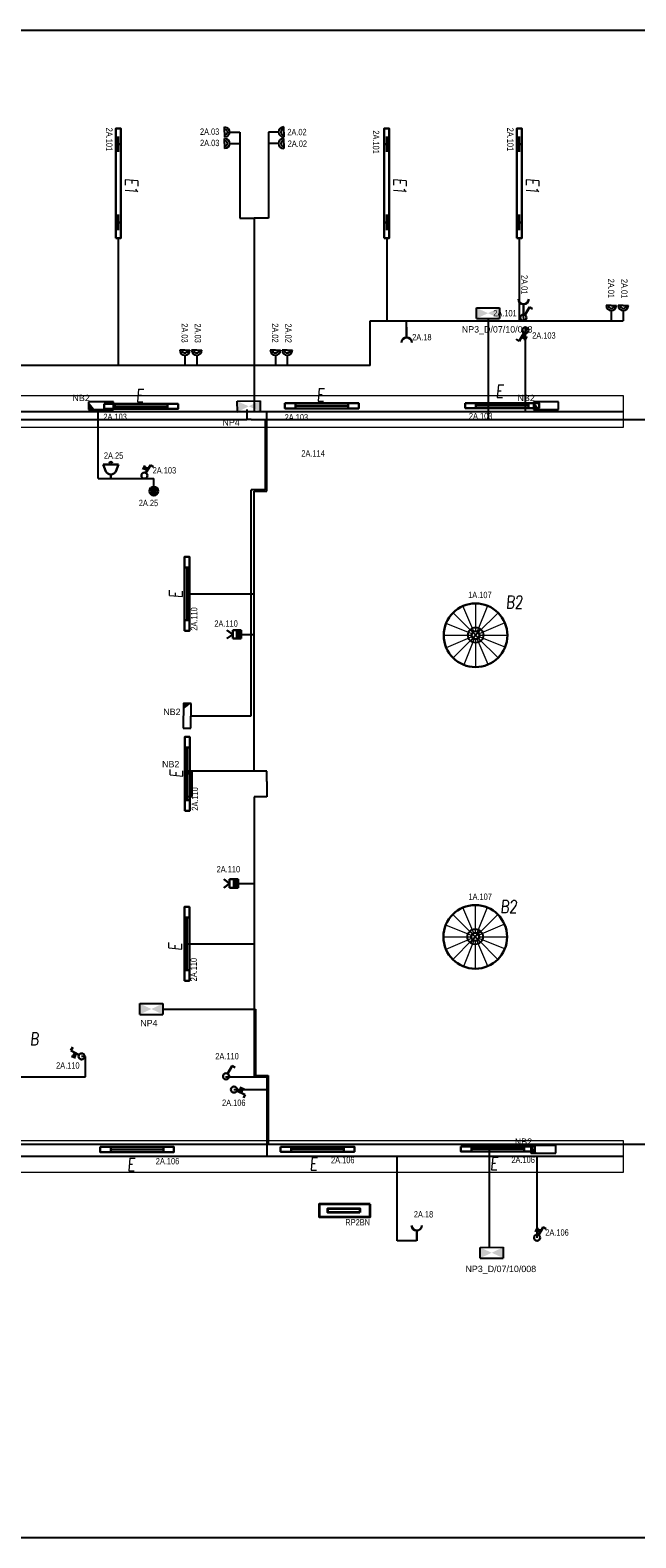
# Model space of a CAD drawing. Header units: millimetres. Extents: x 373037 to 682063, y 76092 to 274210.
# Tile 17 of 256: x 389109 to 398625, y 180192 to 203872. Entities that reach past the tile are written whole.
import ezdxf
from ezdxf.enums import TextEntityAlignment as Align

# ---------------------------------------------------------------- set-up
doc = ezdxf.new("R2010")
doc.units = ezdxf.units.MM
doc.header["$LTSCALE"] = 100
doc.layers.get('0').update_dxf_attribs({"linetype": 'CONTINUOUS'})
for name, color, linetype, lineweight in [('2DE_OBL', 97, 'CONTINUOUS', 30), ('2DE_OBL_L1', 91, 'CONTINUOUS', 30), ('CP_DETAL', 33, 'CONTINUOUS', 18), ('E_NOUZOVÉ+PP OSVĚTLENÍ', 60, 'CONTINUOUS', 25), ('E_ROZVADĚČE', 1, 'CONTINUOUS', 35), ('E_SVĚTLA POPIS', 130, 'CONTINUOUS', 30), ('E_VEDENÍ SILNOPROUD', 50, 'CONTINUOUS', 25), ('E_VEDENÍ_CBS', 214, 'CONTINUOUS', 25), ('E_VYPINACE', 170, 'CONTINUOUS', 30), ('E_ZÁSUVKY POPIS', 156, 'CONTINUOUS', 30), ('E_ZÁSUVKY-DVOJITE', 7, 'CONTINUOUS', 25), ('E_ZÁSUVKY.OST.+VYVODY', 11, 'CONTINUOUS', 30), ('E_ŽLABY', 40, 'CONTINUOUS', 15), ('U1 LIGHTING', 10, 'CONTINUOUS', 35)]:
    doc.layers.add(name, color=color, linetype=linetype, lineweight=lineweight)
for name, color, linetype in [('E_RÁM', 253, 'CONTINUOUS'), ('GC3_MEP_E_LV_SECURITY LIGHT', 80, 'CONTINUOUS'), ('PIKTOGRAMY', 210, 'CONTINUOUS'), ('Svetla', 190, 'CONTINUOUS'), ('ŽLAB', 7, 'CONTINUOUS')]:
    doc.layers.add(name, color=color, linetype=linetype)
doc.styles.add('ARIAL', font='arial.ttf')
doc.styles.add('CP_ATTR', font='ROMANS.SHX')
doc.styles.add('CS-ROMANS', font='romans.shx', dxfattribs={"width": 0.75, "oblique": 5})
doc.styles.get("Standard").update_dxf_attribs({"font": 'arial.ttf'})
doc.styles.add('V+P_01_B3_E_FP_001$0$BLOCK', font='romans.shx', dxfattribs={"width": 0.8})

# ---------------------------------------------------------------- blocks, each defined once
blk = doc.blocks.new('A$C3423193F')
at = {"color": 1, "linetype": 'ByBlock'}
for p, q in [((80, 240), (0, 240)), ((80, 240), (160, 240)), ((80, 160), (80, 0))]:
    blk.add_line(p, q, dxfattribs=at)
for radius in [80, 45.2]:
    blk.add_arc((80, 240), radius, 180, 0, dxfattribs=at)
blk = doc.blocks.new('zasuvka_jednoducha')
at = {"color": 1, "lineweight": 30}
blk.add_line((19281, 12983), (19281, 13143), dxfattribs=at)
blk.add_arc((19281, 12903), 80, 0, 180, dxfattribs=at)
blk = doc.blocks.new('E')
at = {"layer": 'U1 LIGHTING', "style": 'CS-ROMANS', "oblique": 5, "width": 0.75}
blk.add_text('E', height=200, dxfattribs=at).set_placement((229480, 21709))
blk = doc.blocks.new('*U24')
at = {"color": 0, "linetype": 'ByBlock'}
for p, q in [((24, 249.57), (96, 374.28)), ((96, 374.28), (143.56, 346.82))]:
    blk.add_line(p, q, dxfattribs=at)
blk.add_circle((0, 208), 48, dxfattribs=at)
blk = doc.blocks.new('tlacitko_prepinac_svetla')
at = {"layer": 'E_VYPINACE'}
for points in [[(16875, 8774), (16940, 8744)], [(16888, 8798), (16951, 8769)], [(16930, 8722), (16960, 8787)]]:
    blk.add_lwpolyline(points, dxfattribs=at)
at = {"layer": 'E_VYPINACE', "rotation": 180}
blk.add_blockref('*U24', (16937, 9090), dxfattribs=at)
blk = doc.blocks.new('*U32', base_point=(28429, 5840))
at = {"linetype": 'ByBlock'}
blk.add_hatch(color=0, dxfattribs=at).paths.add_polyline_path([(28362, 5840), (28497, 5840), (28497, 5772), (28362, 5772)])
at = {"color": 0, "linetype": 'ByBlock'}
for p, q in [((28429, 5907), (28362, 5997)), ((28429, 5907), (28497, 5997)), ((28362, 5907), (28497, 5907)), ((28362, 5772), (28362, 5907)), ((28362, 5840), (28497, 5840)), ((28497, 5772), (28362, 5772)), ((28497, 5907), (28497, 5772))]:
    blk.add_line(p, q, dxfattribs=at)
blk = doc.blocks.new('pohybove-cidlo-svetla')
at = {"layer": 'E_VYPINACE', "rotation": 180}
blk.add_blockref('*U32', (-1, 30), dxfattribs=at)
blk = doc.blocks.new('2DELLI009_CZ')
for p, q in [((-0.5, 0.1), (-0.5, -0.1)), ((-0.5, 0), (0.5, 0)), ((0.5, 0.1), (0.5, -0.1))]:
    blk.add_line(p, q)
blk.add_lwpolyline([(-0.7, 0.2), (0.7, 0.2), (0.7, -0.2), (-0.7, -0.2)], close=True)
at = {"linetype": 'ByBlock', "style": 'CP_ATTR', "flags": 9}
for tag, p in [('NAME', (-0.092, -0.018)), ('GROUP', (-0.092, -0.018)), ('NUMBER', (-0.092, -0.018)), ('PRODUCER', (-0.092, -0.018)), ('ARTICLE', (-0.092, -0.018)), ('CHARACTER', (-0.092, -0.018)), ('VOLTAGE', (-0.092, -0.019)), ('WEIGHT', (-0.092, -0.018)), ('OTHER', (-0.092, -0.018)), ('PRODUCT-TYPE', (-0.092, -0.019)), ('ORDER-NO', (-0.092, -0.019)), ('POWER', (-0.092, -0.019))]:
    blk.add_attdef(tag, text='', height=0.00005, dxfattribs=at).set_placement(p, align=Align.MIDDLE_LEFT)
blk = doc.blocks.new('*U93')
at = {"layer": 'E_NOUZOVÉ+PP OSVĚTLENÍ', "linetype": 'ByBlock'}
for p, q in [((-118, 196), (-122, -194)), ((2, 194), (-118, 196)), ((-2, -196), (2, 194)), ((-122, -194), (-2, -196))]:
    blk.add_line(p, q, dxfattribs=at)
at = {"layer": 'E_NOUZOVÉ+PP OSVĚTLENÍ'}
blk.add_solid([(2, 194), (-118, 196), (-119, 99)], dxfattribs=at)
at = {"layer": 'E_NOUZOVÉ+PP OSVĚTLENÍ', "style": 'ARIAL'}
blk.add_attdef('BEZ.SV', (52, -54), '', height=100, dxfattribs=at)
blk = doc.blocks.new('V+P_01_B3_E_FP_001$0$E-LI-35')
at = {"layer": 'E_NOUZOVÉ+PP OSVĚTLENÍ', "linetype": 'ByBlock'}
for p, q in [((-10.9, -1.9), (10.9, -1.9)), ((-10.9, -12.1), (-10.9, -1.9)), ((-10.9, -12.1), (10.9, -12.1)), ((10.9, -1.9), (10.9, -12.1))]:
    blk.add_line(p, q, dxfattribs=at)
at = {"layer": 'E_NOUZOVÉ+PP OSVĚTLENÍ'}
blk.add_solid([(-10.9, -12.1), (-10.9, -1.9), (10.9, -1.9), (10.9, -12.1)], dxfattribs=at)
at = {"layer": 'E_NOUZOVÉ+PP OSVĚTLENÍ', "style": 'V+P_01_B3_E_FP_001$0$BLOCK', "width": 0.8, "flags": 8}
for tag, p in [('DIVERS.1', (-17.9, -2.1)), ('DIVERS.2', (-16.4, -12))]:
    blk.add_attdef(tag, text='', height=7.25, dxfattribs=at).set_placement(p, align=Align.RIGHT)
at = {"layer": 'E_NOUZOVÉ+PP OSVĚTLENÍ', "style": 'V+P_01_B3_E_FP_001$0$BLOCK', "width": 0.8}
for tag, p, height, flags in [('BLOCKNAME', (-6.8, -1.4), 2.54, 3), ('LEISTUNG', (13.3, -12), 7.25, 8)]:
    blk.add_attdef(tag, p, '', height=height, dxfattribs=dict(at, flags=flags))
blk.add_attdef('STROMKREIS', text='', height=7.25, dxfattribs=at).set_placement((-11.8, -23.8), align=Align.BOTTOM_CENTER)
blk = doc.blocks.new('*U75')
at = {"layer": 'GC3_MEP_E_LV_SECURITY LIGHT', "xscale": 16.54563019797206, "yscale": 16.54563022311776, "zscale": 16.54563022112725}
blk.add_blockref('V+P_01_B3_E_FP_001$0$E-LI-35', (0, 116), dxfattribs=at)
at = {"layer": 'PIKTOGRAMY', "style": 'ARIAL'}
blk.add_attdef('PIKTOGRAM', (162, -40), '', height=100, dxfattribs=at)
blk = doc.blocks.new('*U30')
at = {"color": 0, "linetype": 'ByBlock'}
for p, q in [((24, 249.57), (96, 374.28)), ((96, 374.28), (143.56, 346.82))]:
    blk.add_line(p, q, dxfattribs=at)
blk.add_circle((0, 208), 48, dxfattribs=at)
blk = doc.blocks.new('prepinas-svetel-jednoduchy')
at = {"layer": 'E_VYPINACE', "rotation": 89.99999999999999}
blk.add_blockref('*U30', (208, 2), dxfattribs=at)
blk = doc.blocks.new('2DELLI018_CZ')
for p, q in [((-0.6, 0), (-0.4, 0)), ((-0.5, 0.1), (-0.5, -0.1)), ((0.4, 0), (0.6, 0)), ((0.5, 0.1), (0.5, -0.1))]:
    blk.add_line(p, q)
blk.add_lwpolyline([(-0.7, 0.2), (0.7, 0.2), (0.7, -0.2), (-0.7, -0.2)], close=True)
at = {"linetype": 'ByBlock', "style": 'CP_ATTR', "flags": 9}
for tag, p in [('NAME', (-0.092, -0.018)), ('GROUP', (-0.092, -0.018)), ('NUMBER', (-0.092, -0.018)), ('PRODUCER', (-0.092, -0.018)), ('ARTICLE', (-0.092, -0.018)), ('CHARACTER', (-0.092, -0.018)), ('VOLTAGE', (-0.092, -0.019)), ('WEIGHT', (-0.092, -0.018)), ('OTHER', (-0.092, -0.018)), ('PRODUCT-TYPE', (-0.092, -0.019)), ('ORDER-NO', (-0.092, -0.019)), ('POWER', (-0.092, -0.019))]:
    blk.add_attdef(tag, text='', height=0.00005, dxfattribs=at).set_placement(p, align=Align.MIDDLE_LEFT)
blk = doc.blocks.new('E1')
at = {"layer": 'U1 LIGHTING', "style": 'CS-ROMANS', "oblique": 5, "width": 0.75}
blk.add_text('E1', height=200, dxfattribs=at).set_placement((229480, 21709))
blk = doc.blocks.new('B')
at = {"layer": 'U1 LIGHTING', "style": 'CS-ROMANS', "oblique": 5, "width": 0.75}
blk.add_text('B', height=200, dxfattribs=at).set_placement((229480, 21709))
blk = doc.blocks.new('CPEL_3386')
blk.add_hatch(color=256).paths.add_polyline_path([(-0.2, 0, 1), (0.2, 0, 1)])
for radius in [0.35, 0.2]:
    blk.add_circle((0, 0), radius)
at = {"linetype": 'ByBlock', "style": 'CP_ATTR', "flags": 9}
for tag in ['NAME', 'GROUP', 'NUMBER', 'PRODUCER', 'ARTICLE', 'PRODUCT-TYPE', 'ORDER-NO', 'CHARACTER', 'POWER', 'VOLTAGE', 'WEIGHT', 'OTHER']:
    blk.add_attdef(tag, text='', height=0.00005, dxfattribs=at).set_placement((-0.09, -0.02), align=Align.MIDDLE_LEFT)
blk = doc.blocks.new('CPEL_1003')
for p, q in [((0, 0), (0, -0.3)), ((-0.4, -0.55), (-0.6, -1.1)), ((-0.6, -1.1), (0.6, -1.1)), ((0.4, -0.55), (0.6, -1.1))]:
    blk.add_line(p, q)
blk.add_circle((0, -1.2), 0.1)
blk.add_arc((0, -0.75), 0.445, 25.9892, 154.0108)
at = {"linetype": 'ByBlock', "style": 'CP_ATTR', "flags": 9}
for tag in ['NAME', 'GROUP', 'NUMBER', 'PRODUCER', 'ARTICLE', 'PRODUCT-TYPE', 'ORDER-NO', 'CHARACTER', 'POWER', 'VOLTAGE', 'WEIGHT', 'OTHER']:
    blk.add_attdef(tag, text='', height=0.00005, dxfattribs=at).set_placement((-0.09, -0.02), align=Align.MIDDLE_LEFT)
blk = doc.blocks.new('*U80')
for p, q in [((0, -250), (0, 250)), ((0, 250), (11475, 250)), ((11475, 250), (11475, -250)), ((11475, -250), (0, -250))]:
    blk.add_line(p, q)
at = {"linetype": 'ByBlock', "style": 'CP_ATTR', "flags": 9}
for tag in ['NAME', 'PRODUCER', 'PRODUCT-TYPE', 'ARTICLE', 'FLOW', 'NUMBER', 'SYSTEM', 'FORM', 'SIZE', 'OTHER']:
    blk.add_attdef(tag, (0, 0), '', height=0.0001, dxfattribs=at)
blk = doc.blocks.new('*U81')
for p, q in [((0, -250), (0, 250)), ((0, 250), (10625, 250)), ((10625, 250), (10625, -250)), ((10625, -250), (0, -250))]:
    blk.add_line(p, q)
at = {"linetype": 'ByBlock', "style": 'CP_ATTR', "flags": 9}
for tag in ['NAME', 'PRODUCER', 'PRODUCT-TYPE', 'ARTICLE', 'FLOW', 'NUMBER', 'SYSTEM', 'FORM', 'SIZE', 'OTHER']:
    blk.add_attdef(tag, (0, 0), '', height=0.0001, dxfattribs=at)
blk = doc.blocks.new('Rozvaděč')
at = {"layer": 'E_ROZVADĚČE'}
blk.add_lwpolyline([(2, 6), (802, 6), (802, 206), (2, 206), (2, 6)], dxfattribs=at)
blk.add_lwpolyline([(161, 134), (664, 134), (664, 73), (161, 73)], close=True, dxfattribs=at)
blk = doc.blocks.new('svetlo_bodove')
at = {"layer": 'Svetla'}
for points in [[(-88, 90), (77, -86)], [(72, 94), (-79, -94)]]:
    blk.add_lwpolyline(points, dxfattribs=at)
blk.add_circle((-5, 2), 121, dxfattribs=at)
blk = doc.blocks.new('2DELLI024_CZ')
for radius in [0.4, 0.05]:
    blk.add_circle((0, 0), radius)
at = {"layer": 'CP_DETAL'}
for p, q in [((0, 0.4), (0, 0.05)), ((-0.283, 0.283), (-0.035, 0.035)), ((-0.02, 0.046), (-0.158, 0.368)), ((0.149, 0.371), (0.019, 0.046)), ((0.035, 0.035), (0.283, 0.283)), ((-0.4, 0), (-0.05, 0)), ((-0.046, 0.019), (-0.371, 0.149)), ((0.368, 0.158), (0.046, 0.02)), ((-0.046, -0.02), (-0.368, -0.158)), ((-0.283, -0.283), (-0.035, -0.035)), ((-0.019, -0.046), (-0.149, -0.371)), ((0, -0.05), (0, -0.4)), ((0.158, -0.368), (0.02, -0.046)), ((0.035, -0.035), (0.283, -0.283)), ((0.371, -0.149), (0.046, -0.019)), ((0.05, 0), (0.4, 0))]:
    blk.add_line(p, q, dxfattribs=at)
at = {"linetype": 'ByBlock', "style": 'CP_ATTR', "flags": 9}
for tag, p in [('NAME', (-0.092, -0.018)), ('GROUP', (-0.092, -0.018)), ('NUMBER', (-0.092, -0.018)), ('PRODUCER', (-0.092, -0.018)), ('ARTICLE', (-0.092, -0.018)), ('CHARACTER', (-0.092, -0.018)), ('VOLTAGE', (-0.092, -0.019)), ('WEIGHT', (-0.092, -0.018)), ('OTHER', (-0.092, -0.018)), ('PRODUCT-TYPE', (-0.092, -0.019)), ('ORDER-NO', (-0.092, -0.019)), ('POWER', (-0.092, -0.019))]:
    blk.add_attdef(tag, text='', height=0.00005, dxfattribs=at).set_placement(p, align=Align.MIDDLE_LEFT)
blk = doc.blocks.new('*U89')
at = {"layer": 'E_NOUZOVÉ+PP OSVĚTLENÍ', "linetype": 'ByBlock'}
for p, q in [((135, 59), (-255, 61)), ((-255, 61), (-255, -59)), ((135, -61), (135, 59)), ((-255, -59), (135, -61))]:
    blk.add_line(p, q, dxfattribs=at)
at = {"layer": 'E_NOUZOVÉ+PP OSVĚTLENÍ'}
blk.add_solid([(-255, 61), (-255, -59), (-158, -60)], dxfattribs=at)
at = {"layer": 'E_NOUZOVÉ+PP OSVĚTLENÍ', "style": 'ARIAL'}
blk.add_attdef('BEZ.SV', (52, -54), '', height=100, dxfattribs=at)
blk = doc.blocks.new('*U233')
at = {"layer": 'E_NOUZOVÉ+PP OSVĚTLENÍ', "linetype": 'ByBlock'}
for p, q in [((-119, 195), (-121, -195)), ((1, 195), (-119, 195)), ((-1, -195), (1, 195)), ((-121, -195), (-1, -195))]:
    blk.add_line(p, q, dxfattribs=at)
at = {"layer": 'E_NOUZOVÉ+PP OSVĚTLENÍ'}
blk.add_solid([(1, 195), (-119, 195), (-120, 98)], dxfattribs=at)
at = {"layer": 'E_NOUZOVÉ+PP OSVĚTLENÍ', "style": 'ARIAL'}
blk.add_attdef('BEZ.SV', (52, -54), '', height=100, dxfattribs=at)
blk = doc.blocks.new('*U235')
at = {"layer": 'GC3_MEP_E_LV_SECURITY LIGHT', "xscale": 16.54563019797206, "yscale": 16.54563022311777, "zscale": 16.54563022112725, "rotation": 0.3495571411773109}
blk.add_blockref('V+P_01_B3_E_FP_001$0$E-LI-35', (-1, 116), dxfattribs=at)
at = {"layer": 'PIKTOGRAMY', "style": 'ARIAL'}
blk.add_attdef('PIKTOGRAM', (162, -40), '', height=100, dxfattribs=at)
blk = doc.blocks.new('*U234')
at = {"layer": 'GC3_MEP_E_LV_SECURITY LIGHT', "xscale": 16.54563019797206, "yscale": 16.54563022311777, "zscale": 16.54563022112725, "rotation": 1.098087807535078}
blk.add_blockref('V+P_01_B3_E_FP_001$0$E-LI-35', (-2, 116), dxfattribs=at)
at = {"layer": 'PIKTOGRAMY', "style": 'ARIAL'}
blk.add_attdef('PIKTOGRAM', (162, -40), '', height=100, dxfattribs=at)
blk = doc.blocks.new('B2')
at = {"layer": 'U1 LIGHTING', "style": 'CS-ROMANS', "oblique": 5, "width": 0.75}
blk.add_text('B2', height=200, dxfattribs=at).set_placement((-17, 7))

msp = doc.modelspace()

# ---------------------------------------------------------------- linework, layer by layer
at = {"layer": 'E_RÁM', "color": 252, "true_color": 0x939598}
msp.add_lwpolyline([(399617, 180192), (373037, 180192), (373037, 203872), (399617, 203872)], close=True, dxfattribs=at)
at = {"layer": 'E_VEDENÍ SILNOPROUD'}
for p, q in [((392402, 202272), (392402, 200917)), ((392852, 202272), (392852, 200917)), ((392402, 200917), (392627, 200917)), ((392627, 200917), (392627, 197882)), ((392852, 200917), (392627, 200917)), ((390494, 200607), (390494, 198607)), ((394710, 200607), (394710, 199307)), ((396794, 200607), (396794, 199307)), ((396863, 199308), (396861, 199406)), ((394449, 198607), (394449, 199307)), ((394449, 199307), (398427, 199307)), ((395024, 199207), (395024, 199307)), ((396890, 197882), (396890, 199205)), ((392627, 198607), (388410, 198607)), ((394449, 198607), (392627, 198607)), ((379001, 197882), (398427, 197882)), ((390177, 196832), (390177, 197882)), ((392827, 196795), (392827, 197882)), ((390177, 196832), (391052, 196832)), ((391052, 196632), (391052, 196832)), ((392827, 196632), (392827, 196795)), ((392627, 192232), (392627, 196632)), ((392627, 196632), (392827, 196632)), ((391574, 195020), (392627, 195020)), ((392426, 194382), (392627, 194382)), ((392627, 192232), (391577, 192232)), ((392827, 192232), (392627, 192232)), ((392827, 192070), (392827, 192232)), ((392827, 192070), (392827, 191995)), ((392827, 191832), (392627, 191832)), ((392627, 191832), (392627, 187432)), ((392827, 191995), (392827, 191832)), ((392376, 190468), (392627, 190468)), ((391572, 189521), (392627, 189521)), ((389977, 187754), (389917, 187754)), ((389977, 187432), (389977, 187754)), ((388927, 187432), (389977, 187432)), ((392177, 187432), (392627, 187432)), ((392627, 187432), (392827, 187432)), ((392827, 187432), (392827, 186194)), ((392311, 187233), (392827, 187233)), ((375114, 186185), (398427, 186185)), ((394874, 184857), (394874, 186185)), ((397073, 184905), (397073, 186185)), ((395181, 184857), (394874, 184857))]:
    msp.add_line(p, q, dxfattribs=at)
at = {"layer": 'E_VEDENÍ_CBS'}
for p, q in [((396303, 199343), (396303, 197757)), ((379199, 197757), (392512, 197757)), ((392512, 197914), (392512, 197757)), ((392583, 197757), (392512, 197757)), ((392583, 197757), (392802, 197757)), ((392802, 197757), (392802, 196650)), ((392802, 197757), (399377, 197757)), ((392583, 193104), (392583, 196650)), ((392802, 196650), (392583, 196650)), ((391636, 193104), (392583, 193104)), ((391193, 188498), (392527, 188498)), ((392527, 188498), (392652, 188498)), ((392627, 188498), (392627, 188498)), ((392652, 188498), (392652, 187456)), ((392652, 187456), (392848, 187456)), ((392848, 187456), (392848, 186374)), ((379199, 186374), (391707, 186374)), ((391707, 186374), (392848, 186374)), ((392078, 186359), (392078, 186374)), ((392848, 186374), (399377, 186374)), ((396324, 184757), (396324, 186374))]:
    msp.add_line(p, q, dxfattribs=at)
at = {"layer": 'E_ŽLABY'}
msp.add_line((391579, 194438), (391579, 194432), dxfattribs=at)

# ---------------------------------------------------------------- block references
for name, p, rotation in [('E1', (368892, 431029), 270), ('E1', (373108, 431029), 270), ('E1', (375192, 431029), 270), ('Rozvaděč', (394451, 185438), 180)]:
    msp.add_blockref(name, p, dxfattribs=dict(rotation=rotation))
msp.add_blockref('svetlo_bodove', (396113, 194369))
at = {"layer": '2DE_OBL', "xscale": 1228.571428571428, "yscale": 200, "zscale": 1000, "rotation": 89.99999999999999}
for p in [(390494, 201467), (394710, 201467), (396794, 201467)]:
    msp.add_blockref('2DELLI018_CZ', p, dxfattribs=at)
at = {"layer": '2DE_OBL_L1'}
for name, p, xscale, yscale, zscale in [('2DELLI009_CZ', (390853, 197963), 828.5714285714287, 200, 1000), ('2DELLI009_CZ', (393691, 197971), 828.5714285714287, 200, 1000), ('2DELLI009_CZ', (396524, 197976), 828.5714285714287, 200, 1000), ('2DELLI024_CZ', (396106, 194368), 1250, 1250, 10000), ('2DELLI024_CZ', (396102, 189631), 1250, 1250, 10000), ('2DELLI009_CZ', (390789, 186291), 828.5714285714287, 200, 1000), ('2DELLI009_CZ', (393623, 186295), 828.5714285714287, 200, 1000), ('2DELLI009_CZ', (396457, 186300), 828.5714285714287, 200, 1000)]:
    msp.add_blockref(name, p, dxfattribs=dict(at, xscale=xscale, yscale=yscale, zscale=zscale))
at = {"layer": '2DE_OBL_L1', "xscale": 828.5714285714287, "yscale": 200, "zscale": 1000, "rotation": 90}
for p in [(391574, 195020), (391577, 192191), (391572, 189521)]:
    msp.add_blockref('2DELLI009_CZ', p, dxfattribs=at)
at = {"layer": 'E_NOUZOVÉ+PP OSVĚTLENÍ'}
ref = msp.add_blockref('*U235', (396302, 199427), dxfattribs=at)
ref.add_attrib('PIKTOGRAM', 'NP3_D/07/10/008', (395890, 199123), dxfattribs={"height": 100, "style": 'ARIAL'})
ref = msp.add_blockref('*U89', (390282, 197975), dxfattribs=at)
ref.add_attrib('BEZ.SV', 'NB2', (389774, 198045), dxfattribs={"height": 100, "style": 'ARIAL'})
ref = msp.add_blockref('*U234', (392543, 197964), dxfattribs=at)
ref.add_attrib('PIKTOGRAM', 'NP4', (392130, 197661), dxfattribs={"height": 100, "style": 'ARIAL'})
ref = msp.add_blockref('*U89', (397273, 197975), dxfattribs=at)
ref.add_attrib('BEZ.SV', 'NB2', (396765, 198045), dxfattribs={"height": 100, "style": 'ARIAL'})
ref = msp.add_blockref('*U93', (391636, 193104), dxfattribs=at)
ref.add_attrib('BEZ.SV', 'NB2', (391201, 193116), dxfattribs={"height": 100, "style": 'ARIAL'})
ref = msp.add_blockref('*U233', (391654, 192032), dxfattribs=at)
ref.add_attrib('BEZ.SV', 'NB2', (391182, 192294), dxfattribs={"height": 100, "style": 'ARIAL'})
ref = msp.add_blockref('*U75', (391013, 188498), dxfattribs=at)
ref.add_attrib('PIKTOGRAM', 'NP4', (390839, 188228), dxfattribs={"height": 100, "style": 'ARIAL'})
ref = msp.add_blockref('*U89', (397231, 186295), dxfattribs=at)
ref.add_attrib('BEZ.SV', 'NB2', (396723, 186365), dxfattribs={"height": 100, "style": 'ARIAL'})
ref = msp.add_blockref('*U235', (396360, 184670), dxfattribs=at)
ref.add_attrib('PIKTOGRAM', 'NP3_D/07/10/008', (395948, 184366), dxfattribs={"height": 100, "style": 'ARIAL'})
at = {"layer": 'E_VEDENÍ_CBS'}
for p in [(396600, 194783), (396513, 190000)]:
    msp.add_blockref('B2', p, dxfattribs=at)
at = {"layer": 'E_VYPINACE'}
for name, p, rotation in [('prepinas-svetel-jednoduchy', (396855, 199356), 270), ('tlacitko_prepinac_svetla', (407842, 205758), 180), ('prepinas-svetel-jednoduchy', (392185, 187441), 270), ('tlacitko_prepinac_svetla', (414010, 193787), 180)]:
    msp.add_blockref(name, p, dxfattribs=dict(at, rotation=rotation))
at = {"layer": 'E_VYPINACE', "xscale": 200, "yscale": 200, "zscale": 200, "rotation": 180}
msp.add_blockref('CPEL_1003', (390377, 196832), dxfattribs=at)
at = {"layer": 'E_VYPINACE', "xscale": 200, "yscale": 200, "zscale": 200}
msp.add_blockref('CPEL_3386', (391052, 196632), dxfattribs=at)
at = {"layer": 'E_ZÁSUVKY-DVOJITE', "xscale": -1, "rotation": 89.99999999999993}
for p in [(392402, 202352), (392401, 202172)]:
    msp.add_blockref('A$C3423193F', p, dxfattribs=at)
at = {"layer": 'E_ZÁSUVKY-DVOJITE', "rotation": 270}
for p in [(392852, 202352), (392852, 202172)]:
    msp.add_blockref('A$C3423193F', p, dxfattribs=at)
at = {"layer": 'E_ZÁSUVKY-DVOJITE'}
for p in [(398159, 199307), (398347, 199307), (391459, 198607), (391646, 198607), (392882, 198607), (393069, 198607)]:
    msp.add_blockref('A$C3423193F', p, dxfattribs=at)
at = {"layer": 'E_ZÁSUVKY.OST.+VYVODY', "color": 1}
for name, p, rotation in [('zasuvka_jednoducha', (416142, 212549), 180), ('tlacitko_prepinac_svetla', (381035, 204690), 270), ('tlacitko_prepinac_svetla', (402636, 171135), 94.99999999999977), ('zasuvka_jednoducha', (414463, 198000), 180)]:
    msp.add_blockref(name, p, dxfattribs=dict(at, rotation=rotation))
for name, p in [('zasuvka_jednoducha', (375743, 186064)), ('tlacitko_prepinac_svetla', (379952, 190274))]:
    msp.add_blockref(name, p, dxfattribs=at)
at = {"layer": 'E_ŽLABY'}
for name, p in [('*U81', (387802, 197882)), ('B', (159627, 166220)), ('*U80', (386952, 186181))]:
    msp.add_blockref(name, p, dxfattribs=at)
at = {"layer": 'U1 LIGHTING'}
for name, p in [('E', (161290, 176324)), ('E', (164128, 176335)), ('E', (166942, 176392)), ('svetlo_bodove', (396106, 189631)), ('E', (161152, 164246)), ('E', (164019, 164259)), ('E', (166853, 164263))]:
    msp.add_blockref(name, p, dxfattribs=at)
at = {"layer": 'U1 LIGHTING', "rotation": 90}
for p in [(413209, -34531), (413216, -37348), (413199, -40066)]:
    msp.add_blockref('E', p, dxfattribs=at)
at = {"layer": 'ŽLAB', "rotation": 269.9999999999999}
for p in [(392328, 194381), (392278, 190467)]:
    msp.add_blockref('pohybove-cidlo-svetla', p, dxfattribs=at)

# ---------------------------------------------------------------- texts
at = {"layer": 'E_SVĚTLA POPIS', "width": 0.8}
for s, rotation, p in [('2A.101', 270, (390303, 202341)), ('2A.101', 270, (394493, 202299)), ('2A.101', 270, (396603, 202341)), ('2A.110', 90, (391734, 194440)), ('2A.110', 90, (391747, 191613)), ('2A.110', 90, (391728, 188932))]:
    msp.add_text(s, height=100, rotation=rotation, dxfattribs=at).set_placement(p)
for s, p in [('2A.101', (396384, 199376)), ('2A.103', (396996, 199027)), ('2A.103', (390260, 197749)), ('2A.103', (393107, 197742)), ('2A.103', (396002, 197761)), ('2A.103', (391034, 196909)), ('1A.107', (395990, 194951)), ('2A.110', (392003, 194502)), ('2A.110', (392039, 190644)), ('1A.107', (395995, 190212)), ('2A.110', (392018, 187707)), ('2A.110', (389517, 187562)), ('2A.106', (392124, 186976)), ('2A.106', (391083, 186059)), ('2A.106', (393836, 186076)), ('2A.106', (396670, 186080)), ('2A.106', (397202, 184938))]:
    msp.add_text(s, height=100, dxfattribs=at).set_placement(p)
at = {"layer": 'E_ZÁSUVKY POPIS', "width": 0.8}
for s, p in [('2A.03', (391777, 202228)), ('2A.02', (393149, 202222)), ('2A.03', (391778, 202051)), ('2A.02', (393155, 202039)), ('2A.18', (395111, 199000)), ('2A.114', (393370, 197175)), ('2A.25', (390268, 197140)), ('2A.25', (390816, 196396)), ('RP2BN', (394061, 185098)), ('2A.18', (395137, 185224))]:
    msp.add_text(s, height=100, dxfattribs=at).set_placement(p)
for s, p in [('2A.01', (396826, 200026)), ('2A.01', (398187, 199968)), ('2A.01', (398394, 199965)), ('2A.03', (391487, 199268)), ('2A.03', (391694, 199265)), ('2A.02', (392909, 199268)), ('2A.02', (393116, 199265))]:
    msp.add_text(s, height=100, rotation=270, dxfattribs=at).set_placement(p)
at = {"layer": 'E_ŽLABY', "lineweight": 0, "char_height": 0.2, "attachment_point": 1}
for insert in [(397104, 197976), (394203, 186295), (397037, 186300)]:
    msp.add_mtext('CPSB00-86-53029-6yfp', dxfattribs=dict(at, insert=insert))

doc.saveas('drawing.dxf')
